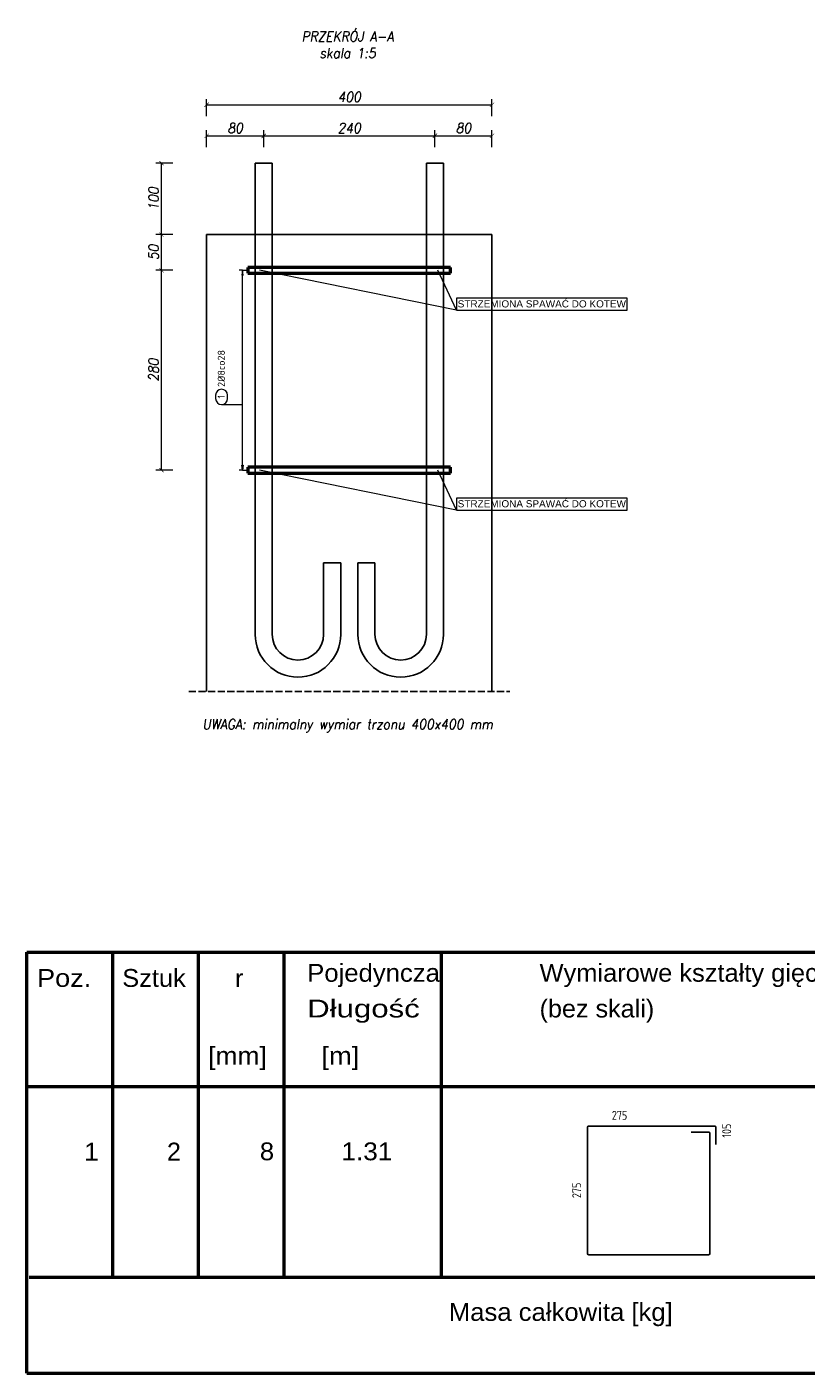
# Model space of a CAD drawing. Header units: millimetres. Extents: x -13383 to -11032, y 6576 to 8462.
# Tile 1 of 6: x -13383 to -12291, y 6576 to 8462. Entities that reach past the tile are written whole.
import ezdxf

# ---------------------------------------------------------------- set-up
doc = ezdxf.new("R2010")
doc.units = ezdxf.units.MM
doc.linetypes.add('VERDECKT2_S2', pattern=[13.5, 10, -3.5])
for name, color, linetype, lineweight in [('BK_0.50', 3, 'Continuous', 50), ('BK_Beton', 2, 'Continuous', 15), ('XR$1$Ogólne', 7, 'Continuous', 25), ('XR$1$STANDARD', 7, 'Continuous', 25)]:
    doc.layers.add(name, color=color, linetype=linetype, lineweight=lineweight)
doc.styles.add('ARIAL', font='arial.ttf')
doc.styles.add('ISOCP', font='isocp.shx')
doc.styles.add('ROMAND', font='romand.shx', dxfattribs={"width": 0.9, "oblique": 10})
doc.dimstyles.new('mosstowy1-10', dxfattribs={"dimscale": 2, "dimtxt": 7, "dimasz": 3, "dimexe": 4, "dimexo": 4, "dimgap": 2, "dimtad": 1, "dimdec": 0, "dimtxsty": 'ROMAND', "dimblk": 'ARCHTICK', "dimcen": 4, "dimclrd": 4, "dimclre": 4, "dimclrt": 256, "dimadec": 0, "dimazin": 0, "dimtfac": 1, "dimtdec": 0, "dimtmove": 1, "dimatfit": 3, "dimfxl": 8, "dimfxlon": 1, "dimtfillclr": 256, "dimlwd": 9, "dimlwe": 9, "dimarcsym": 0})

# ---------------------------------------------------------------- blocks, each defined once
blk = doc.blocks.new('_ArchTick')
at = {"layer": 'BK_0.50', "color": 0, "const_width": 0.15}
blk.add_lwpolyline([(-0.5, -0.5), (0.5, 0.5)], dxfattribs=at)
blk = doc.blocks.new('*D260')
at = {"layer": 'BK_Beton', "color": 4, "lineweight": 9, "transparency": 16777216}
for p, q in [((-13131.1, 8293.5), (-13131.1, 8317.5)), ((-13051.1, 8293.5), (-13051.1, 8317.5)), ((-13131.1, 8309.5), (-13051.1, 8309.5))]:
    blk.add_line(p, q, dxfattribs=at)
at = {"layer": 'Defpoints', "color": 0, "lineweight": 25, "transparency": 16777216}
for p in [(-13051.1, 8309.5), (-13051.1, 8271.2), (-13131.1, 8171.2)]:
    blk.add_point(p, dxfattribs=at)
at = {"layer": 'BK_Beton', "color": 4, "lineweight": 9, "transparency": 16777216, "xscale": 6, "yscale": 6, "zscale": 6, "rotation": 180}
blk.add_blockref('_ArchTick', (-13131.1, 8309.5), dxfattribs=at)
at = {"layer": 'BK_Beton', "color": 4, "lineweight": 9, "transparency": 16777216, "xscale": 6, "yscale": 6, "zscale": 6}
blk.add_blockref('_ArchTick', (-13051.1, 8309.5), dxfattribs=at)
at = {"layer": 'BK_Beton', "transparency": 16777216, "insert": (-13091.1, 8320.5), "char_height": 14, "attachment_point": 5, "style": 'ROMAND'}
blk.add_mtext('80', dxfattribs=at)
blk = doc.blocks.new('*D261')
at = {"layer": 'BK_Beton', "color": 4, "lineweight": 9, "transparency": 16777216}
for p, q in [((-13051.1, 8293.5), (-13051.1, 8317.5)), ((-12811.1, 8293.5), (-12811.1, 8317.5)), ((-13051.1, 8309.5), (-12811.1, 8309.5))]:
    blk.add_line(p, q, dxfattribs=at)
at = {"layer": 'Defpoints', "color": 0, "lineweight": 25, "transparency": 16777216}
for p in [(-12811.1, 8309.5), (-13051.1, 8271.2), (-12811.1, 8271.2)]:
    blk.add_point(p, dxfattribs=at)
at = {"layer": 'BK_Beton', "color": 4, "lineweight": 9, "transparency": 16777216, "xscale": 6, "yscale": 6, "zscale": 6, "rotation": 180}
blk.add_blockref('_ArchTick', (-13051.1, 8309.5), dxfattribs=at)
at = {"layer": 'BK_Beton', "color": 4, "lineweight": 9, "transparency": 16777216, "xscale": 6, "yscale": 6, "zscale": 6}
blk.add_blockref('_ArchTick', (-12811.1, 8309.5), dxfattribs=at)
at = {"layer": 'BK_Beton', "transparency": 16777216, "insert": (-12931.1, 8320.5), "char_height": 14, "attachment_point": 5, "style": 'ROMAND'}
blk.add_mtext('240', dxfattribs=at)
blk = doc.blocks.new('*D262')
at = {"layer": 'BK_Beton', "color": 4, "lineweight": 9, "transparency": 16777216}
for p, q in [((-12811.1, 8293.5), (-12811.1, 8317.5)), ((-12731.1, 8293.5), (-12731.1, 8317.5)), ((-12811.1, 8309.5), (-12731.1, 8309.5))]:
    blk.add_line(p, q, dxfattribs=at)
at = {"layer": 'Defpoints', "color": 0, "lineweight": 25, "transparency": 16777216}
for p in [(-12731.1, 8309.5), (-12811.1, 8271.2), (-12731.1, 8171.2)]:
    blk.add_point(p, dxfattribs=at)
at = {"layer": 'BK_Beton', "color": 4, "lineweight": 9, "transparency": 16777216, "xscale": 6, "yscale": 6, "zscale": 6, "rotation": 180}
blk.add_blockref('_ArchTick', (-12811.1, 8309.5), dxfattribs=at)
at = {"layer": 'BK_Beton', "color": 4, "lineweight": 9, "transparency": 16777216, "xscale": 6, "yscale": 6, "zscale": 6}
blk.add_blockref('_ArchTick', (-12731.1, 8309.5), dxfattribs=at)
at = {"layer": 'BK_Beton', "transparency": 16777216, "insert": (-12771.1, 8320.5), "char_height": 14, "attachment_point": 5, "style": 'ROMAND'}
blk.add_mtext('80', dxfattribs=at)
blk = doc.blocks.new('*D271')
at = {"layer": 'BK_Beton', "color": 4, "lineweight": 9, "transparency": 16777216}
for p, q in [((-13131.1, 8337), (-13131.1, 8361)), ((-12731.1, 8337), (-12731.1, 8361)), ((-13131.1, 8353), (-12731.1, 8353))]:
    blk.add_line(p, q, dxfattribs=at)
at = {"layer": 'Defpoints', "color": 0, "lineweight": 25, "transparency": 16777216}
for p in [(-12731.1, 8353), (-13131.1, 8151.2), (-12731.1, 8151.2)]:
    blk.add_point(p, dxfattribs=at)
at = {"layer": 'BK_Beton', "color": 4, "lineweight": 9, "transparency": 16777216, "xscale": 6, "yscale": 6, "zscale": 6, "rotation": 180}
blk.add_blockref('_ArchTick', (-13131.1, 8353), dxfattribs=at)
at = {"layer": 'BK_Beton', "color": 4, "lineweight": 9, "transparency": 16777216, "xscale": 6, "yscale": 6, "zscale": 6}
blk.add_blockref('_ArchTick', (-12731.1, 8353), dxfattribs=at)
at = {"layer": 'BK_Beton', "transparency": 16777216, "insert": (-12931.1, 8364), "char_height": 14, "attachment_point": 5, "style": 'ROMAND'}
blk.add_mtext('400', dxfattribs=at)
blk = doc.blocks.new('*D273')
at = {"layer": 'BK_Beton', "color": 4, "lineweight": 9, "transparency": 16777216}
for p, q in [((-13178.4, 8121.2), (-13202.4, 8121.2)), ((-13194.4, 7841.2), (-13194.4, 8121.2)), ((-13178.4, 7841.2), (-13202.4, 7841.2))]:
    blk.add_line(p, q, dxfattribs=at)
at = {"layer": 'Defpoints', "color": 0, "lineweight": 25, "transparency": 16777216}
for p in [(-13194.4, 8121.2), (-13073.1, 8121.2), (-13072.4, 7841.2)]:
    blk.add_point(p, dxfattribs=at)
at = {"layer": 'BK_Beton', "color": 4, "lineweight": 9, "transparency": 16777216, "xscale": 6, "yscale": 6, "zscale": 6}
for p, rotation in [((-13194.4, 8121.2), 90), ((-13194.4, 7841.2), 270)]:
    blk.add_blockref('_ArchTick', p, dxfattribs=dict(at, rotation=rotation))
at = {"layer": 'BK_Beton', "transparency": 16777216, "insert": (-13205.4, 7981.2), "char_height": 14, "attachment_point": 5, "rotation": 90, "style": 'ROMAND'}
blk.add_mtext('280', dxfattribs=at)
blk = doc.blocks.new('*D274')
at = {"layer": 'BK_Beton', "color": 4, "lineweight": 9, "transparency": 16777216}
for p, q in [((-13178.4, 8171.2), (-13202.4, 8171.2)), ((-13194.4, 8121.2), (-13194.4, 8171.2)), ((-13178.4, 8121.2), (-13202.4, 8121.2))]:
    blk.add_line(p, q, dxfattribs=at)
at = {"layer": 'Defpoints', "color": 0, "lineweight": 25, "transparency": 16777216}
for p in [(-13194.4, 8171.2), (-13067.5, 8171.2), (-13073.1, 8121.2)]:
    blk.add_point(p, dxfattribs=at)
at = {"layer": 'BK_Beton', "color": 4, "lineweight": 9, "transparency": 16777216, "xscale": 6, "yscale": 6, "zscale": 6}
for p, rotation in [((-13194.4, 8171.2), 90), ((-13194.4, 8121.2), 270)]:
    blk.add_blockref('_ArchTick', p, dxfattribs=dict(at, rotation=rotation))
at = {"layer": 'BK_Beton', "transparency": 16777216, "insert": (-13205.4, 8146.2), "char_height": 14, "attachment_point": 5, "rotation": 90, "style": 'ROMAND'}
blk.add_mtext('50', dxfattribs=at)
blk = doc.blocks.new('*D275')
at = {"layer": 'BK_Beton', "color": 4, "lineweight": 9, "transparency": 16777216}
for p, q in [((-13178.4, 8271.2), (-13202.4, 8271.2)), ((-13194.4, 8171.2), (-13194.4, 8271.2)), ((-13178.4, 8171.2), (-13202.4, 8171.2))]:
    blk.add_line(p, q, dxfattribs=at)
at = {"layer": 'Defpoints', "color": 0, "lineweight": 25, "transparency": 16777216}
for p in [(-13194.4, 8271.2), (-13063.1, 8271.2), (-13067.5, 8171.2)]:
    blk.add_point(p, dxfattribs=at)
at = {"layer": 'BK_Beton', "color": 4, "lineweight": 9, "transparency": 16777216, "xscale": 6, "yscale": 6, "zscale": 6}
for p, rotation in [((-13194.4, 8271.2), 90), ((-13194.4, 8171.2), 270)]:
    blk.add_blockref('_ArchTick', p, dxfattribs=dict(at, rotation=rotation))
at = {"layer": 'BK_Beton', "transparency": 16777216, "insert": (-13205.4, 8221.2), "char_height": 14, "attachment_point": 5, "rotation": 90, "style": 'ROMAND'}
blk.add_mtext('100', dxfattribs=at)

msp = doc.modelspace()

# ---------------------------------------------------------------- hatches: boundary and pattern name
at = {"layer": 'XR$1$Ogólne', "linetype": 'Continuous', "lineweight": 13}
msp.add_hatch(color=7, dxfattribs=at).paths.add_polyline_path([(-13080.7, 8121.2), (-13081.7, 8114.2), (-13079.7, 8114.2)])
msp.add_hatch(color=7, dxfattribs=at).paths.add_polyline_path([(-13080.7, 7841.2), (-13081.7, 7848.2), (-13079.7, 7848.2)], flags=16)

# ---------------------------------------------------------------- linework, layer by layer
at = {"layer": 'XR$1$Ogólne', "color": 7, "linetype": 'Continuous', "lineweight": 13}
for p, q in [((-13080.7, 8121.2), (-13085.7, 8121.2)), ((-13080.7, 8121.2), (-13081.7, 8114.2)), ((-13081.7, 8114.2), (-13079.7, 8114.2)), ((-13079.7, 8114.2), (-13080.7, 8121.2)), ((-13080.7, 8121.2), (-13080.7, 8121.2)), ((-13080.7, 8121.2), (-13075.7, 8121.2)), ((-13080.7, 7848.2), (-13080.7, 8114.2)), ((-13080.7, 7841.2), (-13081.7, 7848.2)), ((-13081.7, 7848.2), (-13079.7, 7848.2)), ((-13079.7, 7848.2), (-13080.7, 7841.2)), ((-13080.7, 7841.2), (-13085.7, 7841.2)), ((-13080.7, 7841.2), (-13080.7, 7841.2)), ((-13080.7, 7841.2), (-13075.7, 7841.2))]:
    msp.add_line(p, q, dxfattribs=at)
at = {"layer": 'XR$1$Ogólne', "color": 30, "linetype": 'Continuous', "lineweight": 50}
for p, q in [((-12789.1, 8125.2), (-13073.1, 8125.2)), ((-13073.1, 8125.2), (-13073.1, 8117.2)), ((-13073.1, 8117.2), (-12789.1, 8117.2)), ((-12789.1, 8117.2), (-12789.1, 8125.2)), ((-12789.1, 7845.2), (-13073.1, 7845.2)), ((-13073.1, 7845.2), (-13073.1, 7837.2)), ((-12789.1, 7837.2), (-12789.1, 7845.2)), ((-13073.1, 7837.2), (-12789.1, 7837.2))]:
    msp.add_line(p, q, dxfattribs=at)
at = {"layer": 'XR$1$Ogólne', "color": 7, "linetype": 'Continuous', "lineweight": 18}
for p, q in [((-12541.5, 8082), (-12780.8, 8082)), ((-12780.8, 8082), (-12780.8, 8065.3)), ((-12541.5, 8065.3), (-12541.5, 8082)), ((-12780.8, 8065.3), (-12541.5, 8065.3)), ((-12541.5, 7802), (-12780.8, 7802)), ((-12780.8, 7802), (-12780.8, 7785.3)), ((-12541.5, 7785.3), (-12541.5, 7802)), ((-12780.8, 7785.3), (-12541.5, 7785.3))]:
    msp.add_line(p, q, dxfattribs=at)
at = {"layer": 'XR$1$Ogólne', "color": 1, "linetype": 'Continuous', "lineweight": 13}
for p, q in [((-13118.5, 7946.2), (-13118.5, 7941.5)), ((-13101.8, 7941.5), (-13101.8, 7946.2)), ((-13110.1, 7933.2), (-13080.7, 7933.2))]:
    msp.add_line(p, q, dxfattribs=at)
for centre, start, end in [((-13110.1, 7946.2), 0, 180), ((-13110.1, 7941.5), 180, 0)]:
    msp.add_arc(centre, 8.33, start, end, dxfattribs=at)
at = {"layer": 'XR$1$STANDARD', "color": 7, "linetype": 'Continuous', "lineweight": 25}
for p, q in [((-13063.1, 8271.2), (-13063.1, 8171.2)), ((-13063.1, 8271.2), (-13039.1, 8271.2)), ((-13039.1, 8171.2), (-13039.1, 8271.2)), ((-12823.1, 8171.2), (-12823.1, 8271.2)), ((-12799.1, 8271.2), (-12823.1, 8271.2)), ((-12799.1, 8271.2), (-12799.1, 8171.2)), ((-13131.1, 7531.2), (-13131.1, 8171.2)), ((-13131.1, 8171.2), (-12731.1, 8171.2)), ((-13063.1, 8171.2), (-13039.1, 8171.2)), ((-13063.1, 8171.2), (-13063.1, 7611.2)), ((-13039.1, 7611.2), (-13039.1, 8171.2)), ((-12799.1, 8171.2), (-12823.1, 8171.2)), ((-12823.1, 7611.2), (-12823.1, 8171.2)), ((-12799.1, 8171.2), (-12799.1, 7611.2)), ((-12731.1, 7531.2), (-12731.1, 8171.2)), ((-12967.1, 7711.2), (-12967.1, 7611.2)), ((-12943.1, 7711.2), (-12967.1, 7711.2)), ((-12943.1, 7711.2), (-12943.1, 7611.2)), ((-12919.1, 7711.2), (-12919.1, 7611.2)), ((-12919.1, 7711.2), (-12895.1, 7711.2)), ((-12895.1, 7711.2), (-12895.1, 7611.2)), ((-12597.4, 6921), (-12597.4, 6743.6)), ((-12418.6, 6922.3), (-12596, 6922.3)), ((-12417.2, 6896.4), (-12417.2, 6921)), ((-12427.2, 6913.8), (-12451.8, 6913.8)), ((-12425.8, 6743.6), (-12425.8, 6912.4)), ((-12596, 6742.2), (-12427.2, 6742.2))]:
    msp.add_line(p, q, dxfattribs=at)
at = {"layer": 'XR$1$STANDARD', "color": 7, "linetype": 'Continuous', "lineweight": 18}
for p, q in [((-12780.8, 8065.3), (-13057.1, 8121.2)), ((-12780.8, 8065.3), (-12807.1, 8121.2)), ((-12780.8, 7785.3), (-13057.1, 7841.2)), ((-12780.8, 7785.3), (-12807.1, 7841.2))]:
    msp.add_line(p, q, dxfattribs=at)
at = {"layer": 'XR$1$STANDARD', "color": 7, "linetype": 'VERDECKT2_S2', "lineweight": 25}
msp.add_line((-13156.1, 7531.2), (-12706.1, 7531.2), dxfattribs=at)
at = {"layer": 'XR$1$STANDARD', "color": 7, "linetype": 'Continuous', "lineweight": 50}
for p, q in [((-13383, 7166.2), (-11747, 7166.2)), ((-13383, 6576.3), (-13383, 7166.2)), ((-13263.1, 7166.2), (-13263.1, 6977.8)), ((-13143.1, 7166.2), (-13143.1, 6977.8)), ((-13023.1, 7166.2), (-13023.1, 6977.8)), ((-12802.4, 7166.2), (-12802.4, 6977.8)), ((-13383, 6977.8), (-11747, 6977.8)), ((-13263.1, 6977.8), (-13263.1, 6710.7)), ((-13143.1, 6977.8), (-13143.1, 6710.7)), ((-13023.1, 6977.8), (-13023.1, 6710.7)), ((-12802.4, 6977.8), (-12802.4, 6710.7)), ((-13379.9, 6710.7), (-11747, 6710.7)), ((-13383, 6576.3), (-11747, 6576.3))]:
    msp.add_line(p, q, dxfattribs=at)
at = {"layer": 'XR$1$STANDARD', "color": 7, "linetype": 'Continuous', "lineweight": 25}
for centre, radius, start, end in [((-13003.1, 7611.2), 60, 180, 0), ((-13003.1, 7611.2), 36, 180, 0), ((-12859.1, 7611.2), 60, 180, 0), ((-12859.1, 7611.2), 36, 180, 0), ((-12596, 6921), 1.37, 90, 180), ((-12418.6, 6921), 1.37, 0, 90), ((-12427.2, 6912.4), 1.37, 0, 90), ((-12596, 6743.6), 1.37, 180, 270), ((-12427.2, 6743.6), 1.37, 270, 0)]:
    msp.add_arc(centre, radius, start, end, dxfattribs=at)

# ---------------------------------------------------------------- texts
at = {"layer": 'BK_Beton', "char_height": 14, "attachment_point": 5, "style": 'ROMAND'}
for s, insert in [('PRZEKRÓJ A-A\\Pskala 1:5', (-12933.5, 8437.1)), ('UWAGA: minimalny wymiar trzonu 400x400 mm', (-12933.5, 7483))]:
    msp.add_mtext(s, dxfattribs=dict(at, insert=insert))
at = {"layer": 'XR$1$Ogólne', "color": 7, "linetype": 'Continuous', "lineweight": 18, "char_height": 10, "width": 241.021, "attachment_point": 7, "style": 'ARIAL'}
for insert in [(-12779.2, 8069), (-12779.2, 7789)]:
    msp.add_mtext('\\W1.00;STRZEMIONA\\~SPAWAĆ\\~DO\\~KOTEW', dxfattribs=dict(at, insert=insert))
at = {"layer": 'XR$1$Ogólne', "color": 1, "linetype": 'Continuous', "lineweight": 13, "char_height": 10, "attachment_point": 7, "rotation": 90, "style": 'ISOCP'}
for s, insert, width in [('\\W1.14;2%%c8co28', (-13105.5, 7957.8), 58.347), ('\\W1.14;1', (-13105.5, 7941.5), 10.347)]:
    msp.add_mtext(s, dxfattribs=dict(at, insert=insert, width=width))
at = {"layer": 'XR$1$STANDARD', "color": 7, "linetype": 'Continuous', "lineweight": 25}
for s, insert, char_height, width, attachment_point, style in [('{\\W1.02;Wymiarowe\\~kształty\\~gięcia}', (-12664.4, 7117), 25, 213.869, 7, 'ARIAL'), ('{\\W1.09;Poz.}', (-13368.9, 7117), 25, 41.825, 7, 'ARIAL'), ('{\\W1.02;Sztuk}', (-13249.4, 7117), 25, 50.142, 7, 'ARIAL'), ('{\\W1.03;r\\~\\~\\~\\~\\~}', (-13091.4, 7117), 25, 36.229, 7, 'ARIAL'), ('{\\W1.03;Pojedyncza}', (-12990.1, 7117), 25, 97.277, 7, 'ARIAL'), ('{\\W1.25;Długość}', (-12990.1, 7067), 25, 84.456, 7, 'ARIAL'), ('{\\W1.01;(bez\\~skali)\\~\\~\\~\\~}', (-12664.4, 7067), 25, 105.502, 7, 'ARIAL'), ('{\\W1.06;[mm]}', (-13128.9, 7000.8), 25, 45.394, 7, 'ARIAL'), ('{\\W1.1;[m]}', (-12970.3, 7000.8), 25, 31.06, 7, 'ARIAL'), ('{\\W0.91;275}', (-12552.3, 6937.4), 12.5, 18.443, 5, 'ISOCP'), ('{\\W1.07;\\~\\~\\~\\~\\~\\~\\~1}', (-13282.1, 6874.1), 25, 50.029, 9, 'ARIAL'), ('{\\W1.01;\\~\\~\\~\\~\\~\\~\\~2}', (-13167.1, 6874.1), 25, 49.672, 9, 'ARIAL'), ('{\\W1.03;\\~\\~\\~8}', (-13036.5, 6874.1), 25, 30.597, 9, 'ARIAL'), ('{\\W1.05;\\~\\~\\~\\~\\~\\~1.31}', (-12870.8, 6874.1), 25, 69.487, 9, 'ARIAL'), ('{\\W1.03;Masa\\~całkowita\\~[kg]}', (-12791.6, 6641.9), 25, 161.25, 7, 'ARIAL')]:
    msp.add_mtext(s, dxfattribs=dict(at, insert=insert, char_height=char_height, width=width, attachment_point=attachment_point, style=style))
at = {"layer": 'XR$1$STANDARD', "color": 7, "linetype": 'Continuous', "lineweight": 25, "char_height": 12.5, "width": 18.443, "attachment_point": 5, "rotation": 90, "style": 'ISOCP'}
for s, insert in [('{\\W0.91;105}', (-12402.2, 6915.9)), ('{\\W0.91;275}', (-12612.4, 6832.3))]:
    msp.add_mtext(s, dxfattribs=dict(at, insert=insert))

# ---------------------------------------------------------------- dimensions: what is measured, and where the dimension line sits
at = {"layer": 'BK_Beton'}
for base, p1, p2, picture, middle in [((-12731.1, 8353), (-13131.1, 8151.2), (-12731.1, 8151.2), '*D271', (-12931.1, 8364)), ((-13051.1, 8309.5), (-13131.1, 8171.2), (-13051.1, 8271.2), '*D260', (-13091.1, 8320.5)), ((-12811.1, 8309.5), (-13051.1, 8271.2), (-12811.1, 8271.2), '*D261', (-12931.1, 8320.5)), ((-12731.1, 8309.5), (-12811.1, 8271.2), (-12731.1, 8171.2), '*D262', (-12771.1, 8320.5))]:
    dim = msp.add_linear_dim(base=base, p1=p1, p2=p2, dimstyle='mosstowy1-10', dxfattribs=at)
    dim.commit()
    dim.dimension.update_dxf_attribs({"geometry": picture, "text_midpoint": middle})
for base, p1, p2, picture, middle in [((-13194.4, 8271.2), (-13067.5, 8171.2), (-13063.1, 8271.2), '*D275', (-13205.4, 8221.2)), ((-13194.4, 8171.2), (-13073.1, 8121.2), (-13067.5, 8171.2), '*D274', (-13205.4, 8146.2)), ((-13194.4, 8121.2), (-13072.4, 7841.2), (-13073.1, 8121.2), '*D273', (-13205.4, 7981.2))]:
    dim = msp.add_linear_dim(base=base, p1=p1, p2=p2, angle=90, dimstyle='mosstowy1-10', dxfattribs=at)
    dim.commit()
    dim.dimension.update_dxf_attribs({"geometry": picture, "text_midpoint": middle})

doc.saveas('drawing.dxf')
